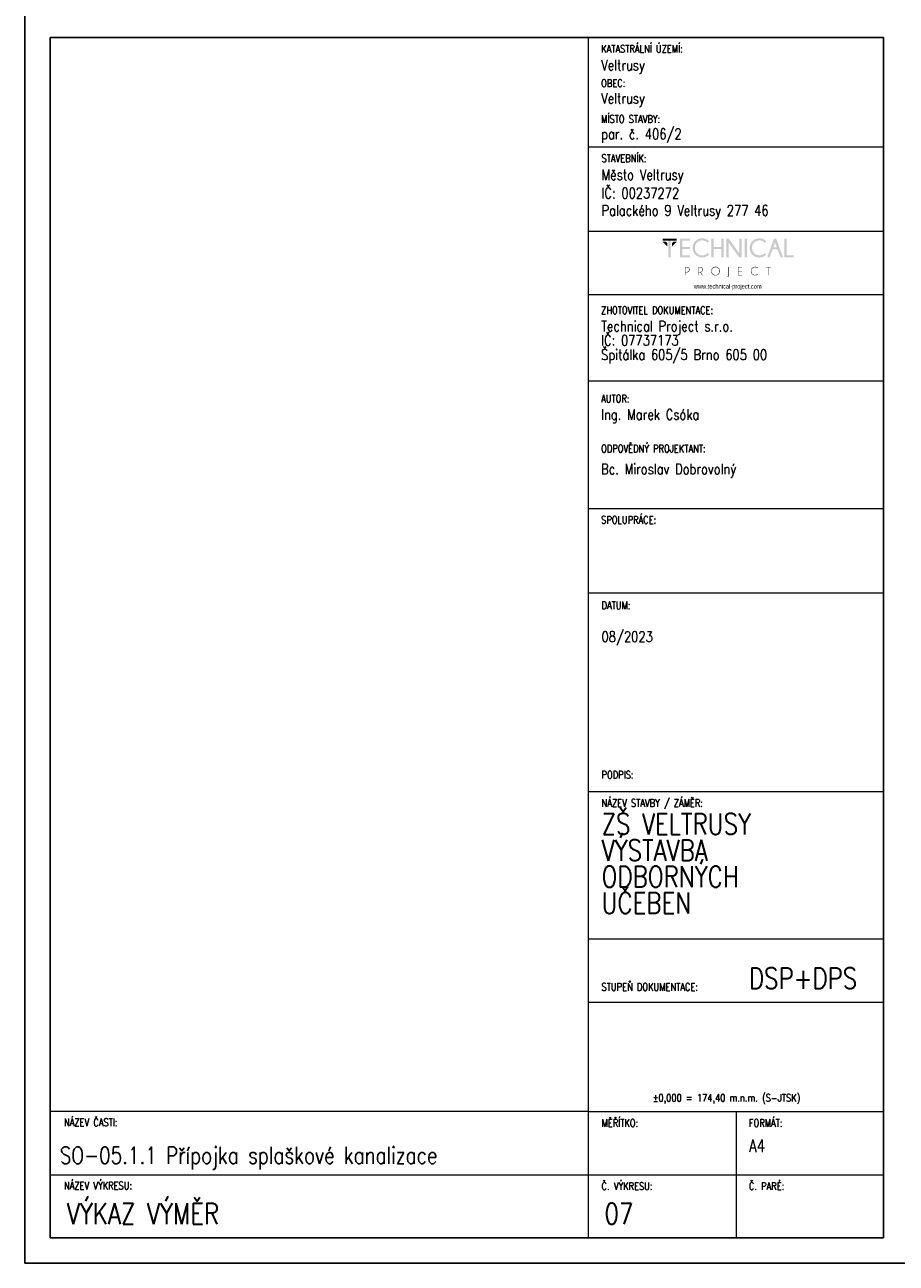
# Model space of a CAD drawing. Header units: millimetres. Extents: x -744 to 2301, y 2052 to 2943.
# Tile 22 of 31: x 1461 to 1668, y 2052 to 2346. Entities that reach past the tile are written whole.
import ezdxf

# ---------------------------------------------------------------- set-up
doc = ezdxf.new("R2010")
doc.units = ezdxf.units.MM
doc.header["$MEASUREMENT"] = 0
doc.layers.add('NETISK', color=7, linetype='Continuous', plot=False)
doc.layers.add('TP_01_Rozpiska', color=7, linetype='Continuous', lineweight=5)
doc.layers.add('Znojmoprojekt - Popisy.Znojmoprojekt', color=7, linetype='Continuous')
doc.styles.add('GENERATED_STYLE_4', font='arial.ttf')
doc.styles.add('ROMANS', font='romans.shx', dxfattribs={"width": 0.8})

# ---------------------------------------------------------------- blocks, each defined once
blk = doc.blocks.new('*U24')
for p, q in [((-210, 291), (-210, 297)), ((-210, 297), (-210, 0)), ((-6, 291), (-204, 291)), ((-204, 291), (-204, 6)), ((-6, 6), (-6, 291)), ((-210, 6), (-210, 0)), ((-204, 6), (-6, 6)), ((-210, 0), (0, 0))]:
    blk.add_line(p, q)
blk = doc.blocks.new('A$C01D51CA2')
at = {"layer": 'TP_01_Rozpiska'}
for points in [[(-45.09, 17.59), (-45.09, 16.91), (-40.45, 16.91), (-40.45, 17.59)], [(-45.09, 16.5), (-43.58, 14.97), (-43.58, 16.09), (-43.97, 16.5)], [(-43.15, 17.03), (-43.15, 11.39), (-42.38, 11.39), (-42.38, 17.03)], [(-40.45, 16.5), (-41.97, 14.97), (-41.97, 16.09), (-41.57, 16.5)], [(-36.03, 17.59), (-36.03, 16.91), (-38.63, 16.91), (-38.63, 14.83), (-36.03, 14.83), (-36.03, 14.15), (-38.63, 14.15), (-38.63, 12.08), (-36.03, 12.08), (-36.03, 11.39), (-39.4, 11.39), (-39.4, 17.59)], [(-28.26, 14.15), (-28.26, 11.39), (-29.05, 11.39), (-29.05, 17.59), (-28.26, 17.59), (-28.26, 14.83), (-25.73, 14.83), (-25.73, 17.59), (-24.94, 17.59), (-24.94, 11.39), (-25.73, 11.39), (-25.73, 14.15)], [(-23.29, 17.59), (-19.78, 12.64), (-19.78, 17.59), (-19, 17.59), (-19, 11.39), (-19.86, 11.39), (-23.29, 16.22), (-23.29, 11.39), (-24.07, 11.39), (-24.07, 17.59)], [(-18, 17.59), (-18, 11.39), (-17.23, 11.39), (-17.23, 17.59)], [(-4.92, 11.41), (-4.92, 17.59), (-4.14, 17.59), (-4.14, 12.08), (-1.91, 12.08), (-1.91, 11.41)], [(-18.85, 8.23), (-18.85, 8.07), (-20.1, 8.07), (-20.1, 6.92), (-18.85, 6.92), (-18.85, 6.76), (-20.1, 6.76), (-20.1, 5.6), (-18.85, 5.6), (-18.85, 5.44), (-20.25, 5.44), (-20.25, 8.23)], [(-10.06, 8.07), (-10.06, 5.44), (-10.22, 5.44), (-10.22, 8.07), (-10.93, 8.07), (-10.93, 8.23), (-9.35, 8.23), (-9.35, 8.07)]]:
    blk.add_hatch(color=256, dxfattribs=at).paths.add_polyline_path(points)
h = blk.add_hatch(color=256, dxfattribs=at)
edge = h.paths.add_edge_path()
edge.add_line((-30.26, 12.76), (-29.72, 12.28))
edge.add_spline(control_points=[(-29.72, 12.28), (-30.41, 11.65), (-31.18, 11.32), (-32.02, 11.32), (-32.02, 11.32), (-32.93, 11.32), (-33.68, 11.64), (-34.31, 12.26), (-34.31, 12.26), (-34.93, 12.89), (-35.23, 13.63), (-35.23, 14.5), (-35.23, 14.5), (-35.23, 15.35), (-34.93, 16.09), (-34.31, 16.72), (-34.31, 16.72), (-33.68, 17.36), (-32.93, 17.67), (-32.02, 17.67), (-32.02, 17.67), (-31.18, 17.67), (-30.41, 17.34), (-29.72, 16.7)], knot_values=[0, 0, 0, 0, 0.041667, 0.041667, 0.041667, 0.041767, 0.083333, 0.083333, 0.083333, 0.083433, 0.125, 0.125, 0.125, 0.1251, 0.166667, 0.166667, 0.166667, 0.166767, 0.208333, 0.208333, 0.208333, 0.208433, 1, 1, 1, 1], degree=3, periodic=0)
edge.add_line((-29.72, 16.7), (-30.26, 16.22))
edge.add_spline(control_points=[(-30.26, 16.22), (-30.82, 16.73), (-31.41, 16.98), (-32.02, 16.98), (-32.02, 16.98), (-32.68, 16.98), (-33.25, 16.73), (-33.73, 16.26), (-33.73, 16.26), (-34.21, 15.78), (-34.45, 15.19), (-34.45, 14.5), (-34.45, 14.5), (-34.45, 13.79), (-34.21, 13.22), (-33.73, 12.72), (-33.73, 12.72), (-33.25, 12.25), (-32.68, 12.02), (-32.02, 12.02), (-32.02, 12.02), (-31.41, 12.02), (-30.82, 12.26), (-30.26, 12.76)], knot_values=[0, 0, 0, 0, 0.041667, 0.041667, 0.041667, 0.041767, 0.083333, 0.083333, 0.083333, 0.083433, 0.125, 0.125, 0.125, 0.1251, 0.166667, 0.166667, 0.166667, 0.166767, 0.208333, 0.208333, 0.208333, 0.208433, 1, 1, 1, 1], degree=3, periodic=0)
h = blk.add_hatch(color=256, dxfattribs=at)
edge = h.paths.add_edge_path()
edge.add_line((-11.41, 12.76), (-10.87, 12.28))
edge.add_spline(control_points=[(-10.87, 12.28), (-11.56, 11.65), (-12.33, 11.32), (-13.17, 11.32), (-13.17, 11.32), (-14.07, 11.32), (-14.83, 11.64), (-15.45, 12.26), (-15.45, 12.26), (-16.08, 12.89), (-16.37, 13.63), (-16.37, 14.5), (-16.37, 14.5), (-16.37, 15.35), (-16.08, 16.09), (-15.45, 16.72), (-15.45, 16.72), (-14.83, 17.36), (-14.07, 17.67), (-13.17, 17.67), (-13.17, 17.67), (-12.33, 17.67), (-11.56, 17.34), (-10.87, 16.7)], knot_values=[0, 0, 0, 0, 0.041667, 0.041667, 0.041667, 0.041767, 0.083333, 0.083333, 0.083333, 0.083433, 0.125, 0.125, 0.125, 0.1251, 0.166667, 0.166667, 0.166667, 0.166767, 0.208333, 0.208333, 0.208333, 0.208433, 1, 1, 1, 1], degree=3, periodic=0)
edge.add_line((-10.87, 16.7), (-11.41, 16.22))
edge.add_spline(control_points=[(-11.41, 16.22), (-11.97, 16.73), (-12.56, 16.98), (-13.17, 16.98), (-13.17, 16.98), (-13.82, 16.98), (-14.4, 16.73), (-14.88, 16.26), (-14.88, 16.26), (-15.35, 15.78), (-15.6, 15.19), (-15.6, 14.5), (-15.6, 14.5), (-15.6, 13.79), (-15.35, 13.22), (-14.88, 12.72), (-14.88, 12.72), (-14.4, 12.25), (-13.82, 12.02), (-13.17, 12.02), (-13.17, 12.02), (-12.56, 12.02), (-11.97, 12.26), (-11.41, 12.76)], knot_values=[0, 0, 0, 0, 0.041667, 0.041667, 0.041667, 0.041767, 0.083333, 0.083333, 0.083333, 0.083433, 0.125, 0.125, 0.125, 0.1251, 0.166667, 0.166667, 0.166667, 0.166767, 0.208333, 0.208333, 0.208333, 0.208433, 1, 1, 1, 1], degree=3, periodic=0)
h = blk.add_hatch(color=256, dxfattribs=at)
h.paths.add_polyline_path([(-7.4, 14.65), (-7.99, 16.29), (-8.6, 14.65)])
h.paths.add_polyline_path([(-7.64, 17.59), (-5.41, 11.41), (-6.21, 11.41), (-7.15, 13.97), (-8.83, 13.97), (-9.78, 11.41), (-10.6, 11.41), (-8.33, 17.59)])
h = blk.add_hatch(color=256, dxfattribs=at)
edge = h.paths.add_edge_path()
edge.add_line((-37.56, 8.07), (-37.56, 6.57))
edge.add_line((-37.56, 6.57), (-37.08, 6.57))
edge.add_spline(control_points=[(-37.08, 6.57), (-36.89, 6.57), (-36.71, 6.64), (-36.56, 6.79), (-36.56, 6.79), (-36.41, 6.94), (-36.34, 7.12), (-36.34, 7.33), (-36.34, 7.33), (-36.34, 7.53), (-36.41, 7.71), (-36.56, 7.86), (-36.56, 7.86), (-36.71, 8), (-36.89, 8.07), (-37.08, 8.07)], knot_values=[0, 0, 0, 0, 0.0625, 0.0625, 0.0625, 0.0626, 0.125, 0.125, 0.125, 0.1251, 0.1875, 0.1875, 0.1875, 0.1876, 1, 1, 1, 1], degree=3, periodic=0)
edge.add_line((-37.08, 8.07), (-37.56, 8.07))
edge = h.paths.add_edge_path()
edge.add_line((-37.56, 6.41), (-37.56, 5.44))
edge.add_line((-37.56, 5.44), (-37.73, 5.44))
edge.add_line((-37.73, 5.44), (-37.73, 8.23))
edge.add_line((-37.73, 8.23), (-36.99, 8.23))
edge.add_spline(control_points=[(-36.99, 8.23), (-36.77, 8.2), (-36.59, 8.12), (-36.44, 7.97), (-36.44, 7.97), (-36.28, 7.79), (-36.18, 7.58), (-36.18, 7.33), (-36.18, 7.33), (-36.18, 7.07), (-36.28, 6.85), (-36.44, 6.67), (-36.44, 6.67), (-36.62, 6.51), (-36.84, 6.41), (-37.08, 6.41)], knot_values=[0, 0, 0, 0, 0.0625, 0.0625, 0.0625, 0.0626, 0.125, 0.125, 0.125, 0.1251, 0.1875, 0.1875, 0.1875, 0.1876, 1, 1, 1, 1], degree=3, periodic=0)
edge.add_line((-37.08, 6.41), (-37.56, 6.41))
h = blk.add_hatch(color=256, dxfattribs=at)
edge = h.paths.add_edge_path()
edge.add_line((-33.17, 8.07), (-33.17, 6.57))
edge.add_line((-33.17, 6.57), (-32.71, 6.57))
edge.add_spline(control_points=[(-32.71, 6.57), (-32.5, 6.57), (-32.32, 6.64), (-32.17, 6.79), (-32.17, 6.79), (-32.02, 6.94), (-31.96, 7.12), (-31.96, 7.33), (-31.96, 7.33), (-31.96, 7.53), (-32.02, 7.71), (-32.17, 7.86), (-32.17, 7.86), (-32.32, 8), (-32.5, 8.07), (-32.71, 8.07)], knot_values=[0, 0, 0, 0, 0.0625, 0.0625, 0.0625, 0.0626, 0.125, 0.125, 0.125, 0.1251, 0.1875, 0.1875, 0.1875, 0.1876, 1, 1, 1, 1], degree=3, periodic=0)
edge.add_line((-32.71, 8.07), (-33.17, 8.07))
edge = h.paths.add_edge_path()
edge.add_line((-32.66, 6.41), (-33.17, 6.41))
edge.add_line((-33.17, 6.41), (-33.17, 5.44))
edge.add_line((-33.17, 5.44), (-33.34, 5.44))
edge.add_line((-33.34, 5.44), (-33.34, 8.23))
edge.add_line((-33.34, 8.23), (-32.61, 8.23))
edge.add_spline(control_points=[(-32.61, 8.23), (-32.4, 8.2), (-32.22, 8.12), (-32.07, 7.97), (-32.07, 7.97), (-31.89, 7.79), (-31.79, 7.58), (-31.79, 7.33), (-31.79, 7.33), (-31.79, 7.07), (-31.89, 6.85), (-32.07, 6.69), (-32.07, 6.69), (-32.19, 6.56), (-32.33, 6.48), (-32.48, 6.44)], knot_values=[0, 0, 0, 0, 0.0625, 0.0625, 0.0625, 0.0626, 0.125, 0.125, 0.125, 0.1251, 0.1875, 0.1875, 0.1875, 0.1876, 1, 1, 1, 1], degree=3, periodic=0)
edge.add_line((-32.48, 6.44), (-31.84, 5.44))
edge.add_line((-31.84, 5.44), (-32.04, 5.44))
edge.add_line((-32.04, 5.44), (-32.66, 6.41))
h = blk.add_hatch(color=256, dxfattribs=at)
edge = h.paths.add_edge_path()
edge.add_spline(control_points=[(-27.62, 8.12), (-27.98, 8.12), (-28.27, 7.99), (-28.52, 7.74), (-28.52, 7.74), (-28.77, 7.49), (-28.9, 7.2), (-28.9, 6.84), (-28.9, 6.84), (-28.9, 6.49), (-28.77, 6.2), (-28.52, 5.95), (-28.52, 5.95), (-28.27, 5.7), (-27.98, 5.57), (-27.62, 5.57), (-27.62, 5.57), (-27.27, 5.57), (-26.98, 5.7), (-26.73, 5.95), (-26.73, 5.95), (-26.47, 6.2), (-26.35, 6.49), (-26.35, 6.84), (-26.35, 6.84), (-26.35, 7.2), (-26.47, 7.49), (-26.73, 7.74), (-26.73, 7.74), (-26.98, 7.99), (-27.27, 8.12), (-27.62, 8.12)], knot_values=[0, 0, 0, 0, 0.03125, 0.03125, 0.03125, 0.03135, 0.0625, 0.0625, 0.0625, 0.0626, 0.09375, 0.09375, 0.09375, 0.09385, 0.125, 0.125, 0.125, 0.1251, 0.15625, 0.15625, 0.15625, 0.15635, 0.1875, 0.1875, 0.1875, 0.1876, 0.21875, 0.21875, 0.21875, 0.21885, 1, 1, 1, 1], degree=3, periodic=0)
edge = h.paths.add_edge_path()
edge.add_spline(control_points=[(-26.61, 7.86), (-26.33, 7.58), (-26.19, 7.23), (-26.19, 6.84), (-26.19, 6.84), (-26.19, 6.44), (-26.33, 6.11), (-26.61, 5.83), (-26.61, 5.83), (-26.89, 5.56), (-27.22, 5.41), (-27.62, 5.41), (-27.62, 5.41), (-28.01, 5.41), (-28.36, 5.56), (-28.64, 5.83), (-28.64, 5.83), (-28.91, 6.11), (-29.05, 6.44), (-29.05, 6.84), (-29.05, 6.84), (-29.05, 7.23), (-28.91, 7.58), (-28.64, 7.86), (-28.64, 7.86), (-28.36, 8.14), (-28.01, 8.28), (-27.62, 8.28), (-27.62, 8.28), (-27.22, 8.28), (-26.89, 8.14), (-26.61, 7.86)], knot_values=[0, 0, 0, 0, 0.03125, 0.03125, 0.03125, 0.03135, 0.0625, 0.0625, 0.0625, 0.0626, 0.09375, 0.09375, 0.09375, 0.09385, 0.125, 0.125, 0.125, 0.1251, 0.15625, 0.15625, 0.15625, 0.15635, 0.1875, 0.1875, 0.1875, 0.1876, 0.21875, 0.21875, 0.21875, 0.21885, 1, 1, 1, 1], degree=3, periodic=0)
h = blk.add_hatch(color=256, dxfattribs=at)
edge = h.paths.add_edge_path()
edge.add_spline(control_points=[(-23.19, 5.39), (-23.19, 5.24), (-23.24, 5.13), (-23.34, 5.05), (-23.34, 5.05), (-23.44, 4.95), (-23.56, 4.9), (-23.69, 4.9)], knot_values=[0, 0, 0, 0, 0.125, 0.125, 0.125, 0.1251, 1, 1, 1, 1], degree=3, periodic=0)
edge.add_line((-23.69, 4.9), (-23.69, 5.05))
edge.add_spline(control_points=[(-23.69, 5.05), (-23.59, 5.05), (-23.52, 5.08), (-23.44, 5.14), (-23.44, 5.14), (-23.39, 5.21), (-23.36, 5.29), (-23.36, 5.41)], knot_values=[0, 0, 0, 0, 0.125, 0.125, 0.125, 0.1251, 1, 1, 1, 1], degree=3, periodic=0)
edge.add_line((-23.36, 5.41), (-23.36, 8.23))
edge.add_line((-23.36, 8.23), (-23.19, 8.23))
edge.add_line((-23.19, 8.23), (-23.19, 5.39))
h = blk.add_hatch(color=256, dxfattribs=at)
edge = h.paths.add_edge_path()
edge.add_line((-13.73, 5.88), (-13.61, 5.79))
edge.add_spline(control_points=[(-13.61, 5.79), (-13.87, 5.54), (-14.2, 5.41), (-14.56, 5.41), (-14.56, 5.41), (-14.96, 5.41), (-15.3, 5.56), (-15.58, 5.83), (-15.58, 5.83), (-15.86, 6.11), (-15.99, 6.44), (-15.99, 6.84), (-15.99, 6.84), (-15.99, 7.23), (-15.86, 7.58), (-15.58, 7.86), (-15.58, 7.86), (-15.3, 8.14), (-14.96, 8.27), (-14.56, 8.27), (-14.56, 8.27), (-14.2, 8.27), (-13.87, 8.15), (-13.61, 7.89)], knot_values=[0, 0, 0, 0, 0.041667, 0.041667, 0.041667, 0.041767, 0.083333, 0.083333, 0.083333, 0.083433, 0.125, 0.125, 0.125, 0.1251, 0.166667, 0.166667, 0.166667, 0.166767, 0.208333, 0.208333, 0.208333, 0.208433, 1, 1, 1, 1], degree=3, periodic=0)
edge.add_line((-13.61, 7.89), (-13.73, 7.79))
edge.add_spline(control_points=[(-13.73, 7.79), (-13.97, 8), (-14.25, 8.1), (-14.56, 8.1), (-14.56, 8.1), (-14.93, 8.1), (-15.22, 7.99), (-15.47, 7.74), (-15.47, 7.74), (-15.72, 7.49), (-15.85, 7.2), (-15.85, 6.84), (-15.85, 6.84), (-15.85, 6.49), (-15.72, 6.2), (-15.47, 5.95), (-15.47, 5.95), (-15.22, 5.7), (-14.93, 5.57), (-14.56, 5.57), (-14.56, 5.57), (-14.25, 5.57), (-13.97, 5.67), (-13.73, 5.88)], knot_values=[0, 0, 0, 0, 0.041667, 0.041667, 0.041667, 0.041767, 0.083333, 0.083333, 0.083333, 0.083433, 0.125, 0.125, 0.125, 0.1251, 0.166667, 0.166667, 0.166667, 0.166767, 0.208333, 0.208333, 0.208333, 0.208433, 1, 1, 1, 1], degree=3, periodic=0)
at = {"layer": 'Znojmoprojekt - Popisy.Znojmoprojekt', "color": 7, "linetype": 'Continuous', "lineweight": 13, "insert": (-23.61, 1.59), "char_height": 1.5, "width": 19.5072, "attachment_point": 5, "style": 'GENERATED_STYLE_4'}
blk.add_mtext('\\A1;{\\fBahnschrift Light|b0|i0|c238|p34;\\W0.75;www.technical-project.com}', dxfattribs=at)

msp = doc.modelspace()

# ---------------------------------------------------------------- linework, layer by layer
at = {"layer": 'TP_01_Rozpiska'}
for p, q in [((1594.88, 2057.81), (1594.88, 2342.81)), ((1594.88, 2316.81), (1664.98, 2316.81)), ((1594.88, 2296.81), (1664.88, 2296.81)), ((1594.88, 2281.74), (1664.88, 2281.74)), ((1594.88, 2261.29), (1664.88, 2261.29)), ((1594.88, 2230.98), (1664.88, 2230.98)), ((1594.88, 2210.98), (1664.88, 2210.98)), ((1594.88, 2163.78), (1664.98, 2163.78)), ((1594.88, 2128.78), (1664.98, 2128.78)), ((1594.88, 2087.81), (1466.98, 2087.81)), ((1466.98, 2057.81), (1466.98, 2087.81)), ((1594.88, 2087.81), (1664.98, 2087.81)), ((1629.98, 2087.81), (1629.98, 2057.81)), ((1466.98, 2072.81), (1664.98, 2072.81))]:
    msp.add_line(p, q, dxfattribs=at)
at = {"layer": 'TP_01_Rozpiska', "color": 7, "linetype": 'Continuous', "lineweight": 13}
msp.add_line((1594.88, 2113.78), (1664.98, 2113.78), dxfattribs=at)

# ---------------------------------------------------------------- block references
at = {"xscale": 0.7200000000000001, "yscale": 0.7200000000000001, "zscale": 0.7200000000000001}
msp.add_blockref('A$C01D51CA2', (1644.95, 2282.4), dxfattribs=at)
at = {"layer": 'NETISK'}
msp.add_blockref('*U24', (1670.98, 2051.81), dxfattribs=at)

# ---------------------------------------------------------------- texts
at = {"color": 7, "linetype": 'Continuous', "lineweight": 0, "char_height": 1.8, "attachment_point": 1, "style": 'ROMANS'}
for s, insert in [('\\A1;KATASTRÁLNÍ ÚZEMÍ:', (1597.88, 2341)), ('\\A1;OBEC:', (1597.88, 2332.84)), ('\\A1;MÍSTO STAVBY:', (1597.88, 2324.33)), ('\\A1;STAVEBNÍK:', (1597.98, 2315)), ('\\A1;ZHOTOVITEL DOKUMENTACE:', (1597.88, 2278.94)), ('\\A1;AUTOR:', (1597.88, 2257.96)), ('\\A1;ODPOVĚDNÝ PROJEKTANT:', (1597.88, 2246.1)), ('\\A1;SPOLUPRÁCE:', (1597.88, 2229.17)), ('\\A1;DATUM:', (1597.98, 2208.88)), ('\\A1;PODPIS:', (1597.98, 2168.66)), ('\\A1;NÁZEV STAVBY / ZÁMĚR:', (1597.98, 2161.97)), ('\\A1;STUPEŇ DOKUMENTACE:', (1597.98, 2118.3)), ('\\A1;±0,000 = 174,40 m.n.m. (S-JTSK)', (1610.12, 2091.98)), ('\\A1;NÁZEV ČASTI:', (1470.29, 2086.14)), ('\\A1;{\\Fromand|c238;MĚŘÍTKO:}', (1597.98, 2086)), ('\\A1;FORMÁT:', (1632.98, 2086)), ('\\A1;NÁZEV VÝKRESU:', (1470.29, 2071.14)), ('\\A1;{\\Fromand|c238;Č. VÝKRESU:}', (1597.98, 2071)), ('\\A1;{\\Fromand|c238;Č. PARÉ:}', (1632.98, 2071))]:
    msp.add_mtext(s, dxfattribs=dict(at, insert=insert))
at = {"color": 7, "linetype": 'Continuous', "lineweight": 25, "style": 'ROMANS'}
for s, insert, char_height, attachment_point in [('\\A1;Veltrusy', (1597.88, 2334.12), 2.5, 7), ('\\A1;Veltrusy', (1597.88, 2326.26), 2.5, 7), ('\\A1;par. č. 406/2', (1597.88, 2317.81), 2.5, 7), ('\\A1;Město Veltrusy', (1597.98, 2308.12), 2.5, 7), ('\\A1;IČ: 00237272', (1597.98, 2304.6), 2.5, 7), ('\\A1;Palackého 9 Veltrusy 277 46', (1597.98, 2299.65), 2.5, 7), ('\\A1;Ing. Marek Csóka', (1597.88, 2254.54), 2.5, 1), ('\\A1;08/2023', (1597.98, 2201.8), 2.5, 1), ('\\A1;DSP+DPS', (1632.98, 2121.96), 5, 1), ('\\A1;SO-05.1.1 Přípojka splaškové kanalizace', (1469.3, 2079.42), 4, 1), ('\\A1;A4', (1632.98, 2081.19), 3, 1), ('\\A1;VÝKAZ VÝMĚR', (1470.96, 2066.08), 5, 1), ('\\A1;07', (1598.68, 2066.08), 5, 1)]:
    msp.add_mtext(s, dxfattribs=dict(at, insert=insert, char_height=char_height, attachment_point=attachment_point))
at = {"color": 7, "linetype": 'Continuous', "lineweight": 25, "char_height": 2.5, "attachment_point": 1, "style": 'ROMANS'}
for s, insert, line_spacing_factor in [('\\A1;Technical Project s.r.o.\\PIČ: 07737173\\PŠpitálka 605/5 Brno 605 00', (1597.88, 2275.52), 0.811616), ('\\A1;Bc. Miroslav Dobrovolný', (1597.88, 2241.59), 0.783211)]:
    msp.add_mtext(s, dxfattribs=dict(at, insert=insert, line_spacing_factor=line_spacing_factor))
at = {"color": 7, "linetype": 'Continuous', "lineweight": 25, "insert": (1597.98, 2158.57), "char_height": 5, "width": 48.0061, "attachment_point": 1, "line_spacing_factor": 0.75, "style": 'ROMANS'}
msp.add_mtext('\\A1;ZŠ VELTRUSY  VÝSTAVBA \\PODBORNÝCH \\PUČEBEN', dxfattribs=at)

doc.saveas('drawing.dxf')
